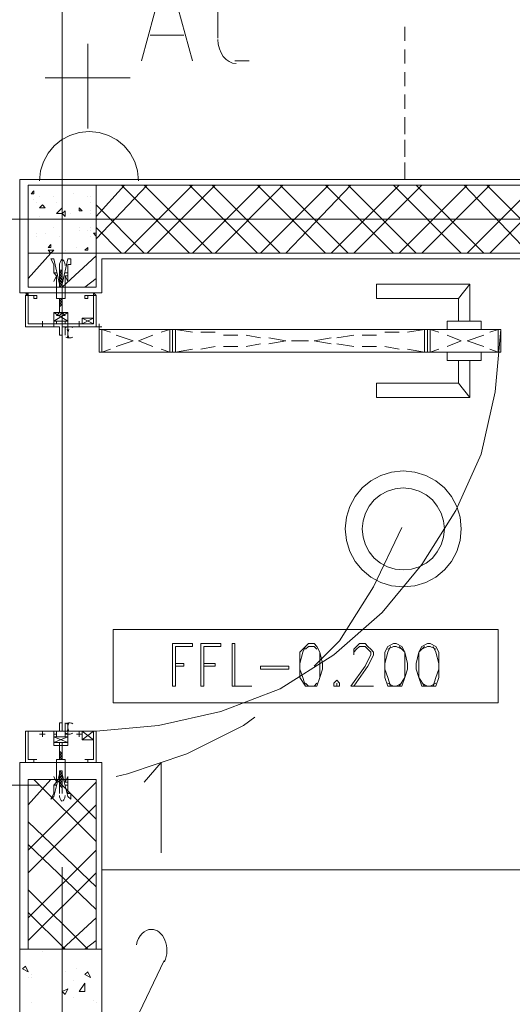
# Model space of a CAD drawing. Header units: millimetres. Extents: x 17 to 403, y 12 to 285.
# Tile 44 of 145: x 133.52 to 140.89, y 147.64 to 162.37. Entities that reach past the tile are written whole.
import ezdxf

# ---------------------------------------------------------------- set-up
doc = ezdxf.new("R2010")
doc.units = ezdxf.units.MM
doc.layers.add('LINE_000000', color=7, linetype='Continuous')

msp = doc.modelspace()

# ---------------------------------------------------------------- linework, layer by layer
at = {"layer": 'LINE_000000', "lineweight": 0}
for p, q in [((134.154, 170.095), (134.154, 152.612)), ((136.483, 162.094), (136.483, 162.814)), ((139.277, 162.052), (139.277, 162.264)), ((135.975, 162.137), (135.467, 162.137)), ((134.535, 160.74), (134.535, 162.01)), ((139.277, 161.713), (139.277, 161.925)), ((136.948, 161.756), (136.737, 161.756)), ((133.9, 161.502), (135.17, 161.502)), ((139.277, 161.375), (139.277, 161.586)), ((139.277, 161.036), (139.277, 161.248)), ((139.277, 160.655), (139.277, 160.909)), ((139.277, 160.316), (139.277, 160.57)), ((139.277, 159.978), (139.277, 160.232)), ((145.373, 159.978), (133.519, 159.978)), ((133.519, 158.284), (133.519, 159.978)), ((133.773, 159.978), (135.297, 159.978)), ((134.662, 159.427), (135.086, 159.893)), ((134.662, 159.089), (135.424, 159.893)), ((136.059, 158.877), (135.043, 159.893)), ((135.086, 158.877), (136.102, 159.893)), ((136.398, 158.877), (135.382, 159.893)), ((135.424, 158.877), (136.44, 159.893)), ((137.075, 158.877), (136.059, 159.893)), ((136.102, 158.877), (137.118, 159.893)), ((137.414, 158.877), (136.398, 159.893)), ((136.44, 158.877), (137.456, 159.893)), ((138.091, 158.877), (137.075, 159.893)), ((137.118, 158.877), (138.134, 159.893)), ((138.43, 158.877), (137.414, 159.893)), ((137.499, 158.877), (138.472, 159.893)), ((139.107, 158.877), (138.091, 159.893)), ((138.176, 158.877), (139.192, 159.893)), ((139.446, 158.877), (138.43, 159.893)), ((138.515, 158.877), (139.531, 159.893)), ((140.123, 158.877), (139.107, 159.893)), ((139.192, 158.877), (140.208, 159.893)), ((139.446, 159.978), (139.277, 159.978)), ((140.462, 158.877), (139.446, 159.893)), ((139.531, 158.877), (140.547, 159.893)), ((139.785, 159.978), (139.573, 159.978)), ((140.123, 159.978), (139.912, 159.978)), ((141.139, 158.877), (140.166, 159.893)), ((140.208, 158.877), (141.224, 159.893)), ((140.462, 159.978), (140.25, 159.978)), ((141.52, 158.877), (140.504, 159.893)), ((140.547, 158.877), (141.563, 159.893)), ((140.843, 159.978), (140.589, 159.978)), ((133.689, 159.766), (133.731, 159.808)), ((133.689, 159.766), (133.731, 159.766)), ((133.731, 159.766), (133.731, 159.808)), ((133.816, 159.724), (133.816, 159.724)), ((134.027, 159.724), (134.027, 159.724)), ((134.324, 159.766), (134.324, 159.766)), ((134.535, 159.724), (134.535, 159.724)), ((134.578, 159.724), (134.578, 159.724)), ((133.731, 159.681), (133.731, 159.681)), ((133.773, 159.639), (133.773, 159.639)), ((133.816, 159.554), (133.858, 159.597)), ((133.816, 159.554), (133.9, 159.554)), ((133.9, 159.554), (133.858, 159.597)), ((134.07, 159.639), (134.07, 159.639)), ((134.154, 159.681), (134.154, 159.681)), ((134.154, 159.681), (134.154, 159.681)), ((134.408, 159.512), (134.408, 159.554)), ((134.451, 159.512), (134.408, 159.554)), ((134.578, 159.639), (134.578, 159.639)), ((135.382, 158.877), (134.662, 159.597)), ((133.816, 159.427), (133.816, 159.427)), ((133.816, 159.427), (133.816, 159.427)), ((134.112, 159.47), (134.112, 159.47)), ((134.154, 159.47), (134.197, 159.512)), ((134.154, 159.47), (134.197, 159.427)), ((134.154, 159.427), (134.154, 159.427)), ((134.197, 159.427), (134.197, 159.512)), ((134.281, 159.47), (134.281, 159.47)), ((134.408, 159.512), (134.451, 159.512)), ((134.578, 159.512), (134.578, 159.512)), ((134.578, 159.47), (134.578, 159.47)), ((146.219, 159.385), (128.736, 159.385)), ((133.773, 159.385), (133.773, 159.385)), ((134.027, 159.258), (134.027, 159.258)), ((134.408, 159.258), (134.408, 159.258)), ((134.578, 159.258), (134.578, 159.258)), ((135.043, 158.877), (134.662, 159.258)), ((133.773, 159.173), (133.773, 159.173)), ((133.773, 159.131), (133.773, 159.131)), ((133.9, 159.173), (133.9, 159.173)), ((134.112, 159.131), (134.112, 159.131)), ((134.154, 159.173), (134.154, 159.173)), ((134.154, 159.173), (134.154, 159.173)), ((134.408, 159.216), (134.408, 159.216)), ((134.535, 159.216), (134.535, 159.216)), ((134.578, 159.216), (134.578, 159.216)), ((134.578, 159.131), (134.578, 159.131)), ((134.62, 159.173), (134.662, 159.173)), ((134.62, 159.173), (134.662, 159.131)), ((133.646, 159.046), (133.646, 159.046)), ((133.943, 158.962), (133.985, 159.004)), ((133.943, 158.962), (133.985, 158.962)), ((133.985, 158.962), (133.985, 159.004)), ((134.366, 158.962), (134.366, 158.962)), ((134.493, 158.919), (134.535, 158.962)), ((134.535, 158.919), (134.535, 158.962)), ((134.535, 158.962), (134.535, 158.962)), ((133.646, 158.835), (133.646, 158.877)), ((133.646, 158.496), (133.985, 158.877)), ((133.943, 158.919), (134.027, 158.919)), ((133.943, 158.919), (133.985, 158.877)), ((133.985, 158.877), (134.027, 158.919)), ((134.154, 158.919), (134.154, 158.919)), ((134.154, 158.369), (134.662, 158.835)), ((134.197, 158.919), (134.197, 158.919)), ((134.493, 158.919), (134.535, 158.919)), ((134.112, 158.623), (134.112, 158.708)), ((134.154, 158.623), (134.154, 158.708)), ((143.849, 158.792), (134.747, 158.792)), ((134.747, 158.792), (134.747, 158.284)), ((134.154, 158.623), (134.112, 158.581)), ((134.154, 158.623), (134.112, 158.623)), ((134.112, 158.581), (134.112, 158.623)), ((134.154, 158.581), (134.112, 158.581)), ((134.112, 158.581), (134.112, 158.581)), ((134.112, 158.581), (134.112, 158.581)), ((134.112, 158.581), (134.112, 158.581)), ((134.154, 158.581), (134.112, 158.538)), ((134.154, 158.581), (134.112, 158.538)), ((134.112, 158.581), (134.112, 158.581)), ((134.112, 158.538), (134.112, 158.581)), ((134.154, 158.538), (134.112, 158.496)), ((134.154, 158.538), (134.112, 158.538)), ((134.112, 158.538), (134.112, 158.538)), ((134.112, 158.538), (134.112, 158.538)), ((134.112, 158.538), (134.112, 158.538)), ((134.112, 158.538), (134.112, 158.538)), ((134.112, 158.496), (134.112, 158.538)), ((134.154, 158.623), (134.154, 158.623)), ((134.154, 158.623), (134.154, 158.623)), ((134.154, 158.623), (134.154, 158.581)), ((134.154, 158.581), (134.154, 158.581)), ((134.154, 158.581), (134.154, 158.581)), ((134.154, 158.581), (134.154, 158.581)), ((134.154, 158.581), (134.154, 158.581)), ((134.154, 158.581), (134.154, 158.581)), ((134.154, 158.581), (134.154, 158.538)), ((134.154, 158.538), (134.154, 158.538)), ((134.154, 158.538), (134.154, 158.538)), ((134.154, 158.538), (134.154, 158.538)), ((134.154, 158.538), (134.154, 158.496)), ((134.154, 158.538), (134.154, 158.538)), ((134.154, 158.496), (134.112, 158.454)), ((134.112, 158.496), (134.112, 158.496)), ((134.112, 158.454), (134.112, 158.496)), ((134.112, 158.496), (134.112, 158.496)), ((134.112, 158.496), (134.112, 158.496)), ((134.154, 158.496), (134.112, 158.454)), ((134.154, 158.496), (134.112, 158.496)), ((134.112, 158.496), (134.112, 158.496)), ((134.154, 158.454), (134.112, 158.411)), ((134.154, 158.454), (134.112, 158.454)), ((134.112, 158.454), (134.112, 158.454)), ((134.112, 158.454), (134.112, 158.454)), ((134.112, 158.454), (134.112, 158.454)), ((134.112, 158.454), (134.112, 158.454)), ((134.112, 158.454), (134.112, 158.454)), ((134.112, 158.411), (134.112, 158.454)), ((134.154, 158.411), (134.112, 158.369)), ((134.154, 158.411), (134.112, 158.411)), ((134.154, 158.411), (134.112, 158.411)), ((134.112, 158.411), (134.112, 158.411)), ((134.112, 158.411), (134.112, 158.411)), ((134.112, 158.411), (134.112, 158.411)), ((134.112, 158.411), (134.112, 158.411)), ((134.112, 158.369), (134.112, 158.411)), ((134.154, 158.496), (134.154, 158.496)), ((134.154, 158.496), (134.154, 158.454)), ((134.154, 158.496), (134.154, 158.496)), ((134.154, 158.496), (134.154, 158.496)), ((134.154, 158.496), (134.154, 158.496)), ((134.154, 158.454), (134.154, 158.454)), ((134.154, 158.454), (134.154, 158.454)), ((134.154, 158.454), (134.154, 158.454)), ((134.154, 158.454), (134.154, 158.454)), ((134.154, 158.454), (134.154, 158.411)), ((134.154, 158.411), (134.154, 158.411)), ((134.154, 158.411), (134.154, 158.411)), ((134.154, 158.411), (134.154, 158.411)), ((134.154, 158.411), (134.154, 158.411)), ((134.154, 158.411), (134.154, 158.369)), ((134.493, 158.369), (134.662, 158.496)), ((140.081, 158.2), (140.25, 158.411)), ((134.747, 158.284), (133.519, 158.284)), ((133.604, 158.242), (133.646, 158.242)), ((133.604, 158.242), (133.604, 158.242)), ((133.646, 158.284), (133.646, 158.284)), ((133.646, 158.242), (133.646, 158.242)), ((133.646, 158.242), (133.646, 158.242)), ((134.112, 158.369), (134.112, 158.369)), ((134.112, 158.369), (134.112, 158.369)), ((134.154, 158.369), (134.154, 158.369)), ((134.154, 158.369), (134.154, 158.369)), ((134.154, 158.369), (134.154, 158.369)), ((134.154, 158.284), (134.154, 158.284)), ((134.62, 158.242), (134.62, 158.242)), ((134.62, 158.242), (134.62, 158.242)), ((134.62, 158.242), (134.62, 158.242)), ((134.662, 158.284), (134.662, 158.284)), ((134.662, 158.242), (134.662, 158.242)), ((134.154, 158.2), (134.112, 158.157)), ((134.154, 158.2), (134.112, 158.2)), ((134.112, 158.2), (134.112, 158.2)), ((134.154, 158.2), (134.112, 158.2)), ((134.112, 158.2), (134.112, 158.2)), ((134.112, 158.2), (134.112, 158.2)), ((134.112, 158.2), (134.112, 158.2)), ((134.112, 158.2), (134.112, 158.2)), ((134.112, 158.2), (134.112, 158.2)), ((134.112, 158.157), (134.112, 158.2)), ((134.154, 158.157), (134.112, 158.115)), ((134.154, 158.157), (134.112, 158.115)), ((134.154, 158.157), (134.112, 158.157)), ((134.112, 158.157), (134.112, 158.157)), ((134.112, 158.157), (134.112, 158.157)), ((134.112, 158.157), (134.112, 158.157)), ((134.112, 158.157), (134.112, 158.157)), ((134.112, 158.115), (134.112, 158.157)), ((134.154, 158.115), (134.112, 158.115)), ((134.112, 158.115), (134.112, 158.115)), ((134.112, 158.115), (134.112, 158.115)), ((134.112, 158.115), (134.112, 158.115)), ((134.112, 158.115), (134.112, 158.115)), ((134.112, 158.115), (134.112, 158.115)), ((134.154, 158.115), (134.112, 158.073)), ((134.112, 158.073), (134.112, 158.115)), ((134.154, 158.2), (134.154, 158.157)), ((134.154, 158.2), (134.154, 158.2)), ((134.154, 158.2), (134.154, 158.2)), ((134.154, 158.2), (134.154, 158.2)), ((134.154, 158.2), (134.154, 158.2)), ((134.154, 158.157), (134.154, 158.157)), ((134.154, 158.157), (134.154, 158.157)), ((134.154, 158.157), (134.154, 158.157)), ((134.154, 158.157), (134.154, 158.157)), ((134.154, 158.157), (134.154, 158.157)), ((134.154, 158.157), (134.154, 158.115)), ((134.154, 158.115), (134.154, 158.115)), ((134.154, 158.115), (134.154, 158.115)), ((134.154, 158.115), (134.154, 158.115)), ((134.239, 157.861), (134.027, 157.988)), ((134.239, 157.988), (134.027, 157.861)), ((134.239, 157.861), (134.027, 157.988)), ((134.239, 157.988), (134.027, 157.861)), ((133.816, 157.819), (133.9, 157.819)), ((133.858, 157.776), (133.858, 157.861)), ((133.858, 157.819), (133.858, 157.819)), ((133.858, 157.819), (133.858, 157.819)), ((133.858, 157.819), (133.858, 157.819)), ((134.451, 157.819), (134.366, 157.819)), ((134.451, 157.819), (134.366, 157.819)), ((134.408, 157.776), (134.408, 157.861)), ((134.408, 157.776), (134.408, 157.861)), ((134.408, 157.819), (134.408, 157.819)), ((134.408, 157.819), (134.408, 157.819)), ((134.408, 157.819), (134.408, 157.819)), ((134.62, 157.819), (134.451, 157.903)), ((134.451, 157.819), (134.62, 157.903)), ((134.705, 157.734), (134.705, 157.819)), ((134.154, 157.649), (134.154, 151.85)), ((134.197, 157.649), (134.197, 157.776)), ((134.747, 157.776), (134.662, 157.776)), ((134.705, 157.776), (134.705, 157.776)), ((134.705, 157.776), (134.705, 157.776)), ((134.747, 157.734), (134.874, 157.692)), ((134.959, 157.649), (135.213, 157.565)), ((135.509, 157.649), (135.297, 157.565)), ((135.763, 157.734), (135.636, 157.692)), ((135.848, 157.734), (136.102, 157.692)), ((136.229, 157.692), (136.44, 157.692)), ((136.567, 157.649), (136.779, 157.649)), ((136.906, 157.649), (137.118, 157.607)), ((138.515, 157.649), (138.261, 157.607)), ((138.853, 157.649), (138.642, 157.649)), ((139.192, 157.692), (138.98, 157.692)), ((139.573, 157.734), (139.319, 157.692)), ((139.658, 157.734), (139.785, 157.692)), ((139.912, 157.649), (140.123, 157.565)), ((140.462, 157.649), (140.208, 157.565)), ((140.674, 157.734), (140.547, 157.692)), ((135.213, 157.565), (134.959, 157.48)), ((135.297, 157.565), (135.509, 157.48)), ((137.118, 157.522), (136.906, 157.48)), ((137.245, 157.607), (137.499, 157.565)), ((137.499, 157.565), (137.245, 157.522)), ((137.837, 157.565), (137.583, 157.565)), ((137.583, 157.565), (137.837, 157.565)), ((138.176, 157.607), (137.922, 157.565)), ((137.922, 157.565), (138.176, 157.522)), ((138.261, 157.522), (138.515, 157.48)), ((140.123, 157.565), (139.912, 157.48)), ((140.208, 157.565), (140.462, 157.48)), ((134.874, 157.438), (134.747, 157.395)), ((135.636, 157.438), (135.763, 157.395)), ((136.102, 157.438), (135.848, 157.395)), ((136.44, 157.48), (136.229, 157.438)), ((136.779, 157.48), (136.567, 157.48)), ((138.642, 157.48), (138.853, 157.48)), ((138.98, 157.48), (139.192, 157.438)), ((139.319, 157.438), (139.573, 157.395)), ((139.785, 157.438), (139.658, 157.395)), ((140.547, 157.438), (140.674, 157.395)), ((140.081, 156.93), (140.25, 156.718)), ((135.805, 153.035), (135.805, 152.4)), ((135.805, 153.035), (136.102, 153.035)), ((136.229, 153.035), (136.229, 152.4)), ((136.229, 153.035), (136.525, 153.035)), ((134.197, 151.723), (134.197, 151.85)), ((133.816, 151.68), (133.9, 151.68)), ((133.858, 151.723), (133.858, 151.638)), ((133.858, 151.68), (133.858, 151.68)), ((133.858, 151.68), (133.858, 151.68)), ((133.858, 151.68), (133.858, 151.68)), ((134.239, 151.638), (134.027, 151.553)), ((134.239, 151.553), (134.027, 151.638)), ((134.239, 151.638), (134.027, 151.553)), ((134.239, 151.553), (134.027, 151.638)), ((134.451, 151.68), (134.366, 151.68)), ((134.451, 151.68), (134.366, 151.68)), ((134.408, 151.723), (134.408, 151.638)), ((134.408, 151.723), (134.408, 151.638)), ((134.408, 151.68), (134.408, 151.68)), ((134.408, 151.68), (134.408, 151.68)), ((134.408, 151.68), (134.408, 151.68)), ((134.62, 151.723), (134.451, 151.596)), ((134.451, 151.723), (134.62, 151.596)), ((134.154, 151.384), (134.112, 151.426)), ((134.112, 151.426), (134.112, 151.384)), ((134.112, 151.426), (134.112, 151.426)), ((134.154, 151.384), (134.112, 151.426)), ((134.112, 151.426), (134.112, 151.426)), ((134.154, 151.384), (134.112, 151.384)), ((134.154, 151.342), (134.112, 151.384)), ((134.112, 151.384), (134.112, 151.342)), ((134.112, 151.384), (134.112, 151.384)), ((134.112, 151.384), (134.112, 151.384)), ((134.112, 151.384), (134.112, 151.384)), ((134.112, 151.384), (134.112, 151.384)), ((134.154, 151.299), (134.112, 151.342)), ((134.154, 151.299), (134.112, 151.342)), ((134.112, 151.342), (134.112, 151.299)), ((134.154, 151.342), (134.112, 151.342)), ((134.112, 151.342), (134.112, 151.342)), ((134.112, 151.342), (134.112, 151.342)), ((134.112, 151.342), (134.112, 151.342)), ((134.112, 151.342), (134.112, 151.342)), ((134.154, 151.299), (134.112, 151.299)), ((134.112, 151.299), (134.112, 151.299)), ((134.112, 151.299), (134.112, 151.299)), ((134.112, 151.299), (134.112, 151.299)), ((134.112, 151.299), (134.112, 151.299)), ((134.112, 151.299), (134.112, 151.299)), ((134.154, 151.342), (134.154, 151.384)), ((134.154, 151.384), (134.154, 151.384)), ((134.154, 151.384), (134.154, 151.384)), ((134.154, 151.384), (134.154, 151.384)), ((134.154, 151.384), (134.154, 151.384)), ((134.154, 151.299), (134.154, 151.342)), ((134.154, 151.342), (134.154, 151.342)), ((134.154, 151.342), (134.154, 151.342)), ((134.154, 151.342), (134.154, 151.342)), ((134.154, 151.342), (134.154, 151.342)), ((134.154, 151.299), (134.154, 151.299)), ((134.154, 151.299), (134.154, 151.299)), ((134.154, 151.299), (134.154, 151.299)), ((134.154, 151.299), (134.154, 151.299)), ((133.519, 151.257), (134.747, 151.257)), ((133.519, 151.257), (133.519, 137.033)), ((133.604, 151.257), (133.604, 151.257)), ((133.646, 151.257), (133.646, 151.257)), ((133.646, 151.257), (133.646, 151.257)), ((134.154, 151.257), (134.154, 151.257)), ((134.62, 151.257), (134.62, 151.257)), ((134.62, 151.257), (134.62, 151.257)), ((134.62, 151.257), (134.62, 151.257)), ((134.62, 151.257), (134.62, 151.257)), ((134.662, 151.257), (134.662, 151.257)), ((134.747, 151.257), (134.747, 137.033)), ((134.154, 151.088), (134.112, 151.13)), ((134.154, 151.088), (134.112, 151.13)), ((134.112, 151.13), (134.112, 151.088)), ((134.112, 151.13), (134.112, 151.13)), ((134.112, 151.13), (134.112, 151.13)), ((134.112, 151.13), (134.112, 151.13)), ((134.154, 151.045), (134.112, 151.088)), ((134.154, 151.088), (134.112, 151.088)), ((134.112, 151.088), (134.112, 151.045)), ((134.112, 151.088), (134.112, 151.088)), ((134.112, 151.088), (134.112, 151.088)), ((134.112, 151.088), (134.112, 151.088)), ((134.112, 151.088), (134.112, 151.088)), ((134.154, 151.045), (134.112, 151.045)), ((134.112, 151.045), (134.112, 151.045)), ((134.154, 151.045), (134.112, 151.045)), ((134.112, 151.045), (134.112, 151.003)), ((134.112, 151.045), (134.112, 151.045)), ((134.112, 151.045), (134.112, 151.045)), ((134.112, 151.045), (134.112, 151.045)), ((134.154, 151.003), (134.112, 151.045)), ((134.154, 151.13), (134.154, 151.13)), ((134.154, 151.088), (134.154, 151.13)), ((134.154, 151.13), (134.154, 151.13)), ((134.154, 151.13), (134.154, 151.13)), ((134.154, 151.045), (134.154, 151.088)), ((134.154, 151.088), (134.154, 151.088)), ((134.154, 151.088), (134.154, 151.088)), ((134.154, 151.088), (134.154, 151.088)), ((134.154, 151.088), (134.154, 151.088)), ((134.154, 151.088), (134.154, 151.088)), ((134.154, 151.003), (134.154, 151.045)), ((134.154, 151.045), (134.154, 151.045)), ((134.154, 151.045), (134.154, 151.045)), ((134.154, 151.045), (134.154, 151.045)), ((134.154, 151.045), (134.154, 151.045)), ((133.646, 150.961), (133.646, 151.003)), ((133.646, 150.622), (133.985, 151.003)), ((133.646, 149.945), (134.662, 150.961)), ((134.662, 150.072), (133.731, 151.003)), ((134.662, 150.41), (134.07, 151.003)), ((134.112, 151.003), (134.112, 151.003)), ((134.154, 150.961), (134.112, 151.003)), ((134.154, 150.961), (134.112, 151.003)), ((134.112, 151.003), (134.112, 150.961)), ((134.112, 151.003), (134.112, 151.003)), ((134.112, 151.003), (134.112, 151.003)), ((134.112, 151.003), (134.112, 151.003)), ((134.154, 151.003), (134.112, 151.003)), ((134.112, 151.003), (134.112, 151.003)), ((134.154, 150.961), (134.112, 150.961)), ((134.154, 150.918), (134.112, 150.961)), ((134.112, 150.961), (134.112, 150.918)), ((134.112, 150.961), (134.112, 150.961)), ((134.112, 150.961), (134.112, 150.961)), ((134.112, 150.961), (134.112, 150.961)), ((134.112, 150.961), (134.112, 150.961)), ((134.154, 150.918), (134.112, 150.918)), ((134.112, 150.918), (134.112, 150.918)), ((134.154, 150.876), (134.112, 150.918)), ((134.154, 150.876), (134.112, 150.918)), ((134.112, 150.918), (134.112, 150.918)), ((134.112, 150.918), (134.112, 150.918)), ((134.112, 150.918), (134.112, 150.918)), ((134.112, 150.918), (134.112, 150.791)), ((134.154, 151.003), (134.154, 151.003)), ((134.154, 150.961), (134.154, 151.003)), ((134.154, 151.003), (134.154, 151.003)), ((134.154, 151.003), (134.154, 151.003)), ((134.154, 151.003), (134.154, 151.003)), ((134.154, 150.918), (134.154, 150.961)), ((134.154, 150.961), (134.154, 150.961)), ((134.154, 150.961), (134.154, 150.961)), ((134.154, 150.961), (134.154, 150.961)), ((134.154, 150.961), (134.154, 150.961)), ((134.154, 150.918), (134.154, 150.918)), ((134.154, 150.876), (134.154, 150.918)), ((134.154, 150.918), (134.154, 150.918)), ((134.154, 150.918), (134.154, 150.918)), ((134.154, 150.918), (134.154, 150.918)), ((134.154, 150.876), (134.154, 150.876)), ((134.154, 150.876), (134.154, 150.876)), ((134.154, 150.876), (134.154, 150.791)), ((133.646, 149.606), (134.662, 150.622)), ((134.662, 149.394), (133.646, 150.368)), ((134.662, 149.056), (133.646, 150.029)), ((133.646, 148.929), (134.662, 149.945)), ((134.154, 149.691), (134.154, 146.77)), ((133.646, 148.59), (134.662, 149.606)), ((143.849, 149.648), (134.747, 149.648)), ((134.535, 148.463), (133.646, 149.352)), ((134.197, 148.463), (133.646, 149.013)), ((134.154, 148.463), (134.662, 148.929)), ((134.493, 148.463), (134.662, 148.59)), ((133.858, 148.421), (133.858, 148.421)), ((133.562, 148.167), (133.604, 148.209)), ((133.646, 148.124), (133.604, 148.209)), ((133.562, 148.167), (133.646, 148.124)), ((133.689, 148.082), (133.689, 148.082)), ((134.154, 148.082), (134.154, 148.082)), ((134.197, 148.124), (134.197, 148.124)), ((134.366, 148.167), (134.366, 148.167)), ((134.493, 148.082), (134.535, 148.124)), ((134.493, 148.082), (134.578, 148.04)), ((134.578, 148.04), (134.535, 148.124)), ((133.646, 148.04), (133.646, 148.04)), ((133.689, 148.04), (133.689, 148.04)), ((134.324, 147.997), (134.324, 147.997)), ((134.408, 147.828), (134.493, 147.955)), ((134.154, 147.828), (134.239, 147.87)), ((134.154, 147.828), (134.197, 147.786)), ((134.197, 147.786), (134.239, 147.87)), ((133.689, 147.659), (133.689, 147.659)), ((134.324, 147.743), (134.324, 147.743)), ((134.62, 147.701), (134.62, 147.701)), ((134.662, 147.659), (134.662, 147.659))]:
    msp.add_line(p, q, dxfattribs=at)
for points in [[(135.34, 161.756), (135.721, 163.153), (136.102, 161.756)], [(136.483, 162.073), (136.488, 162.001), (136.504, 161.933), (136.53, 161.872), (136.563, 161.819), (136.604, 161.775), (136.651, 161.742), (136.702, 161.721), (136.758, 161.713)], [(135.297, 159.957), (135.282, 160.106), (135.239, 160.245), (135.171, 160.371), (135.08, 160.48), (134.971, 160.571), (134.845, 160.639), (134.706, 160.682), (134.556, 160.697), (134.407, 160.682), (134.268, 160.639), (134.142, 160.571), (134.033, 160.48), (133.942, 160.371), (133.874, 160.245), (133.831, 160.106), (133.816, 159.957)], [(134.146, 158.78), (134.138, 158.771), (134.132, 158.761), (134.126, 158.75), (134.122, 158.739), (134.118, 158.728), (134.115, 158.716), (134.113, 158.705), (134.112, 158.693)], [(134.197, 158.693), (134.196, 158.705), (134.194, 158.716), (134.191, 158.728), (134.187, 158.739), (134.182, 158.75), (134.177, 158.761), (134.17, 158.771), (134.163, 158.78)], [(134.239, 158.538), (134.239, 158.454), (134.197, 158.538)], [(140.25, 157.861), (140.25, 158.411), (138.853, 158.411), (138.853, 158.2), (140.081, 158.2), (140.081, 157.861)], [(133.604, 158.284), (133.646, 158.284), (133.604, 158.242)], [(133.646, 158.284), (133.646, 158.242), (133.604, 158.284)], [(133.604, 157.776), (134.027, 157.776), (134.027, 157.819), (134.07, 157.819), (134.027, 157.819), (134.027, 157.988), (134.154, 157.988), (134.239, 157.988), (134.239, 157.819), (134.197, 157.819), (134.239, 157.819), (134.239, 157.776), (134.662, 157.776), (134.662, 158.242), (134.535, 158.242), (134.493, 158.242), (134.493, 158.2), (134.535, 158.2), (134.535, 158.242), (134.62, 158.242), (134.62, 157.819), (134.451, 157.819)], [(133.816, 157.819), (133.646, 157.819), (133.646, 158.242), (133.731, 158.242), (133.731, 158.2), (133.773, 158.2), (133.773, 158.242), (133.731, 158.242), (133.604, 158.242), (133.604, 157.776)], [(134.62, 158.242), (134.662, 158.242), (134.62, 158.242), (134.62, 158.284)], [(134.112, 158.073), (134.112, 157.988), (134.07, 157.946), (134.112, 157.946), (134.154, 157.988), (134.154, 157.946), (134.197, 157.946), (134.154, 157.988), (134.154, 158.115)], [(134.408, 157.819), (134.239, 157.819), (134.239, 157.988), (134.027, 157.988), (134.027, 157.819), (133.858, 157.819)], [(140.42, 157.734), (140.42, 157.861), (139.912, 157.861), (139.912, 157.734)], [(134.311, 157.763), (134.299, 157.769), (134.286, 157.773), (134.273, 157.776), (134.26, 157.776), (134.247, 157.776), (134.234, 157.773), (134.221, 157.769), (134.209, 157.763)], [(134.226, 157.609), (134.231, 157.624), (134.236, 157.639), (134.238, 157.655), (134.239, 157.671), (134.238, 157.686), (134.236, 157.702), (134.231, 157.717), (134.226, 157.732)], [(134.252, 157.732), (134.247, 157.717), (134.242, 157.702), (134.24, 157.686), (134.239, 157.671), (134.24, 157.655), (134.242, 157.639), (134.247, 157.624), (134.252, 157.609)], [(140.716, 157.734), (140.631, 156.803), (140.42, 155.871), (140.039, 155.025), (139.531, 154.22), (138.938, 153.501), (138.218, 152.866), (137.414, 152.358), (136.525, 152.019), (135.594, 151.807), (134.662, 151.723)], [(134.705, 157.734), (134.705, 157.395), (135.805, 157.395), (135.805, 157.522)], [(139.615, 157.734), (139.615, 157.395), (135.805, 157.395), (135.805, 157.522)], [(139.615, 157.395), (140.716, 157.395), (140.716, 157.734)], [(134.209, 157.62), (134.221, 157.614), (134.234, 157.61), (134.247, 157.608), (134.26, 157.607), (134.273, 157.608), (134.286, 157.61), (134.299, 157.614), (134.311, 157.62)], [(140.42, 157.395), (140.42, 157.268), (139.912, 157.268), (139.912, 157.395)], [(140.25, 157.268), (140.25, 156.718), (138.853, 156.718), (138.853, 156.93), (140.081, 156.93), (140.081, 157.268)], [(137.922, 152.696), (138.303, 153.077), (138.811, 153.882), (139.234, 154.771)], [(135.848, 152.993), (135.848, 152.4), (135.805, 152.4)], [(135.848, 152.993), (136.102, 152.993), (136.102, 153.035)], [(136.271, 152.993), (136.271, 152.4), (136.229, 152.4)], [(136.271, 152.993), (136.525, 152.993), (136.525, 153.035)], [(137.795, 152.993), (137.753, 152.908), (137.71, 152.739), (137.71, 152.654), (137.753, 152.527), (137.795, 152.4)], [(137.964, 152.95), (137.922, 152.993), (137.837, 152.993), (137.795, 152.95)], [(137.964, 152.4), (138.007, 152.527), (138.007, 152.654), (138.007, 152.739), (138.007, 152.908), (137.964, 152.993)], [(138.515, 152.866), (138.515, 152.908), (138.557, 152.95), (138.599, 152.993), (138.684, 152.993), (138.726, 152.95), (138.769, 152.908), (138.769, 152.866), (138.726, 152.781), (138.684, 152.696), (138.472, 152.4)], [(138.515, 152.866), (138.515, 152.908), (138.515, 152.95), (138.557, 152.993), (138.599, 153.035), (138.684, 153.035), (138.726, 152.993), (138.769, 152.95), (138.811, 152.908), (138.811, 152.866), (138.769, 152.781), (138.726, 152.696), (138.515, 152.4)], [(139.065, 152.993), (139.023, 152.908), (138.98, 152.739), (138.98, 152.654), (139.023, 152.527), (139.065, 152.4)], [(139.234, 152.95), (139.15, 152.993), (139.107, 152.993), (139.023, 152.95)], [(139.192, 152.4), (139.277, 152.527), (139.277, 152.654), (139.277, 152.739), (139.277, 152.908), (139.192, 152.993)], [(139.573, 152.993), (139.488, 152.908), (139.488, 152.739), (139.488, 152.654), (139.488, 152.527), (139.573, 152.4)], [(139.742, 152.95), (139.658, 152.993), (139.615, 152.993), (139.531, 152.95)], [(139.7, 152.4), (139.742, 152.527), (139.785, 152.654), (139.785, 152.739), (139.742, 152.908), (139.7, 152.993)], [(135.848, 152.739), (135.975, 152.739), (135.975, 152.696), (135.848, 152.696)], [(136.271, 152.739), (136.44, 152.739), (136.44, 152.696), (136.271, 152.696)], [(137.118, 152.696), (137.541, 152.696), (137.541, 152.654)], [(137.118, 152.696), (137.118, 152.654), (137.541, 152.654)], [(137.795, 152.442), (137.837, 152.4), (137.922, 152.4), (137.964, 152.442)], [(138.515, 152.4), (138.811, 152.4), (138.472, 152.4)], [(139.023, 152.442), (139.107, 152.4), (139.15, 152.4), (139.234, 152.442)], [(139.531, 152.442), (139.615, 152.4), (139.658, 152.4), (139.742, 152.442)], [(134.959, 151.045), (135.128, 151.088), (136.017, 151.384), (136.864, 151.807), (137.033, 151.934)], [(134.311, 151.836), (134.299, 151.842), (134.286, 151.846), (134.273, 151.849), (134.26, 151.85), (134.247, 151.849), (134.234, 151.846), (134.221, 151.842), (134.209, 151.836)], [(134.226, 151.724), (134.231, 151.739), (134.236, 151.755), (134.238, 151.77), (134.239, 151.786), (134.238, 151.802), (134.236, 151.818), (134.231, 151.833), (134.226, 151.848)], [(134.252, 151.848), (134.247, 151.833), (134.242, 151.818), (134.24, 151.802), (134.239, 151.786), (134.24, 151.77), (134.242, 151.755), (134.247, 151.739), (134.252, 151.724)], [(133.604, 151.723), (134.027, 151.723), (134.07, 151.723), (134.07, 151.68), (134.027, 151.68), (134.027, 151.553), (134.154, 151.553), (134.239, 151.553), (134.239, 151.68), (134.197, 151.68), (134.197, 151.723), (134.239, 151.723), (134.662, 151.723), (134.662, 151.257), (134.535, 151.257), (134.535, 151.299), (134.493, 151.299), (134.535, 151.299), (134.62, 151.299), (134.62, 151.723), (134.451, 151.723)], [(133.816, 151.723), (133.646, 151.723), (133.646, 151.299), (133.731, 151.299), (133.773, 151.299), (133.731, 151.299), (133.731, 151.257), (133.604, 151.257), (133.604, 151.723)], [(134.408, 151.723), (134.239, 151.723), (134.239, 151.511), (134.027, 151.511), (134.027, 151.723), (133.858, 151.723)], [(134.209, 151.694), (134.221, 151.688), (134.234, 151.684), (134.247, 151.681), (134.26, 151.68), (134.273, 151.681), (134.286, 151.684), (134.299, 151.688), (134.311, 151.694)], [(134.112, 151.426), (134.112, 151.553), (134.07, 151.553), (134.112, 151.553), (134.154, 151.553), (134.197, 151.553), (134.154, 151.553), (134.154, 151.384)], [(131.403, 151.384), (132.292, 151.088), (133.223, 150.918), (133.816, 150.918)], [(133.646, 151.257), (133.604, 151.257), (133.646, 151.257), (133.604, 151.257)], [(133.646, 151.257), (133.604, 151.257), (133.646, 151.257), (133.604, 151.257)], [(135.636, 149.902), (135.636, 151.257), (135.382, 150.961)], [(134.239, 150.961), (134.239, 151.045), (134.197, 150.961)], [(134.112, 150.764), (134.113, 150.752), (134.115, 150.74), (134.118, 150.729), (134.122, 150.717), (134.126, 150.706), (134.132, 150.696), (134.138, 150.686), (134.146, 150.676)], [(134.163, 150.676), (134.17, 150.686), (134.177, 150.696), (134.182, 150.706), (134.187, 150.717), (134.191, 150.729), (134.194, 150.74), (134.196, 150.752), (134.197, 150.764)], [(135.49, 148.759), (135.451, 148.755), (135.414, 148.743), (135.38, 148.723), (135.348, 148.696), (135.32, 148.662), (135.296, 148.622), (135.277, 148.577), (135.264, 148.528)], [(135.685, 148.274), (135.7, 148.312), (135.711, 148.351), (135.718, 148.392), (135.721, 148.434), (135.719, 148.476), (135.714, 148.517), (135.705, 148.558), (135.691, 148.596), (135.674, 148.632), (135.654, 148.665), (135.631, 148.693), (135.605, 148.716), (135.578, 148.735), (135.549, 148.748), (135.518, 148.757), (135.487, 148.759)], [(135.678, 148.294), (135.255, 147.405), (135.721, 147.405)], [(134.493, 147.955), (134.493, 147.828), (134.408, 147.828)]]:
    msp.add_lwpolyline(points, dxfattribs=at)
for points in [[(134.662, 159.893), (133.646, 159.893), (133.646, 158.877), (134.662, 158.877), (134.662, 159.893)], [(134.662, 158.877), (134.662, 159.893), (144.103, 159.893), (144.103, 158.877), (134.662, 158.877)], [(134.07, 159.47), (134.154, 159.554), (134.154, 159.47), (134.07, 159.47)], [(133.646, 158.877), (134.662, 158.877), (134.662, 158.369), (133.646, 158.369), (133.646, 158.877)], [(134.154, 158.369), (134.154, 158.411), (134.239, 158.792), (134.281, 158.792), (134.281, 158.708), (134.239, 158.708), (134.239, 158.665), (134.239, 158.623), (134.239, 158.581), (134.197, 158.581), (134.239, 158.581), (134.239, 158.538), (134.197, 158.538), (134.197, 158.496), (134.197, 158.454), (134.197, 158.411), (134.197, 158.2), (134.07, 158.2), (134.07, 158.411), (134.07, 158.454), (134.07, 158.496), (134.07, 158.538), (134.027, 158.581), (134.07, 158.581), (134.027, 158.581), (134.027, 158.623), (134.027, 158.665), (134.027, 158.708), (133.985, 158.792), (134.027, 158.792), (134.112, 158.411), (134.112, 158.369), (134.154, 158.369)], [(134.07, 158.538), (134.027, 158.454), (134.07, 158.538)], [(133.646, 158.242), (133.604, 158.242), (133.646, 158.242)], [(134.62, 158.284), (134.662, 158.242), (134.62, 158.284)], [(134.239, 157.988), (134.239, 157.861), (134.027, 157.861), (134.027, 157.988), (134.239, 157.988)], [(134.239, 157.988), (134.239, 157.861), (134.027, 157.861), (134.027, 157.988), (134.239, 157.988)], [(134.154, 157.776), (134.239, 157.776), (134.239, 157.819), (134.197, 157.819), (134.197, 157.861), (134.197, 157.819), (134.07, 157.819), (134.07, 157.861), (134.07, 157.819), (134.027, 157.819), (134.027, 157.776), (134.112, 157.776), (134.112, 157.734), (134.112, 157.649), (134.112, 157.692), (134.112, 157.649), (134.154, 157.649), (134.154, 157.692), (134.154, 157.649), (134.154, 157.734), (134.154, 157.776)], [(134.154, 157.776), (134.239, 157.776), (134.239, 157.819), (134.197, 157.819), (134.197, 157.861), (134.197, 157.819), (134.07, 157.819), (134.07, 157.861), (134.07, 157.819), (134.027, 157.819), (134.027, 157.776), (134.112, 157.776), (134.112, 157.734), (134.112, 157.649), (134.112, 157.692), (134.112, 157.649), (134.154, 157.649), (134.154, 157.692), (134.154, 157.649), (134.154, 157.734), (134.154, 157.776)], [(134.451, 157.819), (134.62, 157.819), (134.62, 157.903), (134.451, 157.903), (134.451, 157.819)], [(134.239, 157.649), (134.239, 157.776), (134.239, 157.649)], [(134.662, 157.776), (134.281, 157.776), (134.662, 157.776)], [(134.705, 157.734), (134.705, 157.395), (134.705, 157.734)], [(135.805, 157.734), (135.805, 157.395), (134.705, 157.395), (134.705, 157.734), (135.805, 157.734)], [(135.763, 157.734), (135.763, 157.395), (134.747, 157.395), (134.747, 157.734), (135.763, 157.734)], [(135.805, 157.734), (135.805, 157.395), (139.615, 157.395), (139.615, 157.734), (135.805, 157.734)], [(135.848, 157.734), (135.848, 157.395), (139.573, 157.395), (139.573, 157.734), (135.848, 157.734)], [(139.615, 157.734), (139.615, 157.395), (140.716, 157.395), (140.716, 157.734), (139.615, 157.734)], [(139.658, 157.734), (139.658, 157.395), (140.674, 157.395), (140.674, 157.734), (139.658, 157.734)], [(140.123, 154.75), (140.106, 154.924), (140.055, 155.087), (139.975, 155.235), (139.869, 155.363), (139.741, 155.469), (139.593, 155.549), (139.43, 155.6), (139.255, 155.617), (139.081, 155.6), (138.918, 155.549), (138.77, 155.469), (138.642, 155.363), (138.536, 155.235), (138.456, 155.087), (138.405, 154.924), (138.388, 154.75), (138.405, 154.575), (138.456, 154.412), (138.536, 154.264), (138.642, 154.136), (138.77, 154.03), (138.918, 153.95), (139.081, 153.899), (139.255, 153.882), (139.43, 153.899), (139.593, 153.95), (139.741, 154.03), (139.869, 154.136), (139.975, 154.264), (140.055, 154.412), (140.106, 154.575), (140.123, 154.75)], [(139.869, 154.75), (139.857, 154.873), (139.821, 154.988), (139.764, 155.093), (139.69, 155.184), (139.599, 155.259), (139.494, 155.315), (139.379, 155.351), (139.255, 155.363), (139.132, 155.351), (139.017, 155.315), (138.912, 155.259), (138.821, 155.184), (138.747, 155.093), (138.69, 154.988), (138.654, 154.873), (138.642, 154.75), (138.654, 154.626), (138.69, 154.511), (138.747, 154.406), (138.821, 154.315), (138.912, 154.24), (139.017, 154.184), (139.132, 154.148), (139.255, 154.136), (139.379, 154.148), (139.494, 154.184), (139.599, 154.24), (139.69, 154.315), (139.764, 154.406), (139.821, 154.511), (139.857, 154.626), (139.869, 154.75)], [(140.674, 153.247), (140.674, 152.146), (134.916, 152.146), (134.916, 153.247), (140.674, 153.247)], [(136.694, 152.4), (136.694, 153.035), (136.737, 153.035), (136.737, 152.4), (136.991, 152.4), (136.694, 152.4)], [(137.837, 153.035), (137.795, 152.993), (137.71, 152.908), (137.71, 152.739), (137.71, 152.654), (137.71, 152.527), (137.795, 152.4), (137.837, 152.4), (137.922, 152.4), (137.964, 152.4), (138.007, 152.527), (138.049, 152.654), (138.049, 152.739), (138.007, 152.908), (137.964, 152.993), (137.922, 153.035), (137.837, 153.035)], [(139.107, 153.035), (139.023, 152.993), (138.98, 152.908), (138.98, 152.739), (138.98, 152.654), (138.98, 152.527), (139.023, 152.4), (139.107, 152.4), (139.15, 152.4), (139.234, 152.4), (139.277, 152.527), (139.319, 152.654), (139.319, 152.739), (139.277, 152.908), (139.234, 152.993), (139.15, 153.035), (139.107, 153.035)], [(139.615, 153.035), (139.531, 152.993), (139.488, 152.908), (139.446, 152.739), (139.446, 152.654), (139.488, 152.527), (139.531, 152.4), (139.615, 152.4), (139.658, 152.4), (139.742, 152.4), (139.785, 152.527), (139.785, 152.654), (139.785, 152.739), (139.785, 152.908), (139.742, 152.993), (139.658, 153.035), (139.615, 153.035)], [(138.261, 152.485), (138.218, 152.442), (138.218, 152.4), (138.261, 152.4), (138.303, 152.4), (138.303, 152.442), (138.261, 152.485)], [(138.261, 152.442), (138.261, 152.4), (138.261, 152.442)], [(134.154, 151.723), (134.239, 151.723), (134.197, 151.723), (134.197, 151.68), (134.197, 151.638), (134.197, 151.723), (134.07, 151.723), (134.07, 151.638), (134.07, 151.68), (134.07, 151.723), (134.027, 151.723), (134.112, 151.723), (134.112, 151.765), (134.112, 151.85), (134.112, 151.807), (134.112, 151.85), (134.154, 151.85), (134.154, 151.807), (134.154, 151.85), (134.154, 151.765), (134.154, 151.723)], [(134.154, 151.723), (134.239, 151.723), (134.197, 151.723), (134.197, 151.68), (134.197, 151.638), (134.197, 151.723), (134.07, 151.723), (134.07, 151.638), (134.07, 151.68), (134.07, 151.723), (134.027, 151.723), (134.112, 151.723), (134.112, 151.765), (134.112, 151.85), (134.112, 151.807), (134.112, 151.85), (134.154, 151.85), (134.154, 151.807), (134.154, 151.85), (134.154, 151.765), (134.154, 151.723)], [(134.239, 151.723), (134.239, 151.85), (134.239, 151.723)], [(134.239, 151.553), (134.239, 151.638), (134.027, 151.638), (134.027, 151.553), (134.239, 151.553)], [(134.239, 151.553), (134.239, 151.638), (134.027, 151.638), (134.027, 151.553), (134.239, 151.553)], [(134.451, 151.723), (134.62, 151.723), (134.62, 151.596), (134.451, 151.596), (134.451, 151.723)], [(134.154, 151.13), (134.154, 151.088), (134.239, 150.749), (134.281, 150.707), (134.281, 150.791), (134.239, 150.791), (134.239, 150.834), (134.239, 150.876), (134.239, 150.918), (134.197, 150.918), (134.239, 150.918), (134.239, 150.961), (134.197, 150.961), (134.197, 151.003), (134.197, 151.045), (134.197, 151.088), (134.197, 151.299), (134.07, 151.299), (134.07, 151.088), (134.07, 151.045), (134.07, 151.003), (134.07, 150.961), (134.027, 150.918), (134.07, 150.918), (134.027, 150.918), (134.027, 150.876), (134.027, 150.834), (134.027, 150.791), (133.985, 150.707), (134.027, 150.749), (134.112, 151.088), (134.112, 151.13), (134.154, 151.13)], [(134.62, 151.257), (134.662, 151.257), (134.62, 151.257)], [(134.662, 151.257), (134.62, 151.257), (134.662, 151.257)], [(134.07, 150.961), (134.027, 151.045), (134.07, 150.961)], [(133.646, 151.003), (134.662, 151.003), (134.662, 148.463), (133.646, 148.463), (133.646, 151.003)], [(133.519, 143.383), (134.747, 143.383), (134.747, 148.463), (133.519, 148.463), (133.519, 143.383)]]:
    msp.add_lwpolyline(points, close=True, dxfattribs=at)

doc.saveas('drawing.dxf')
